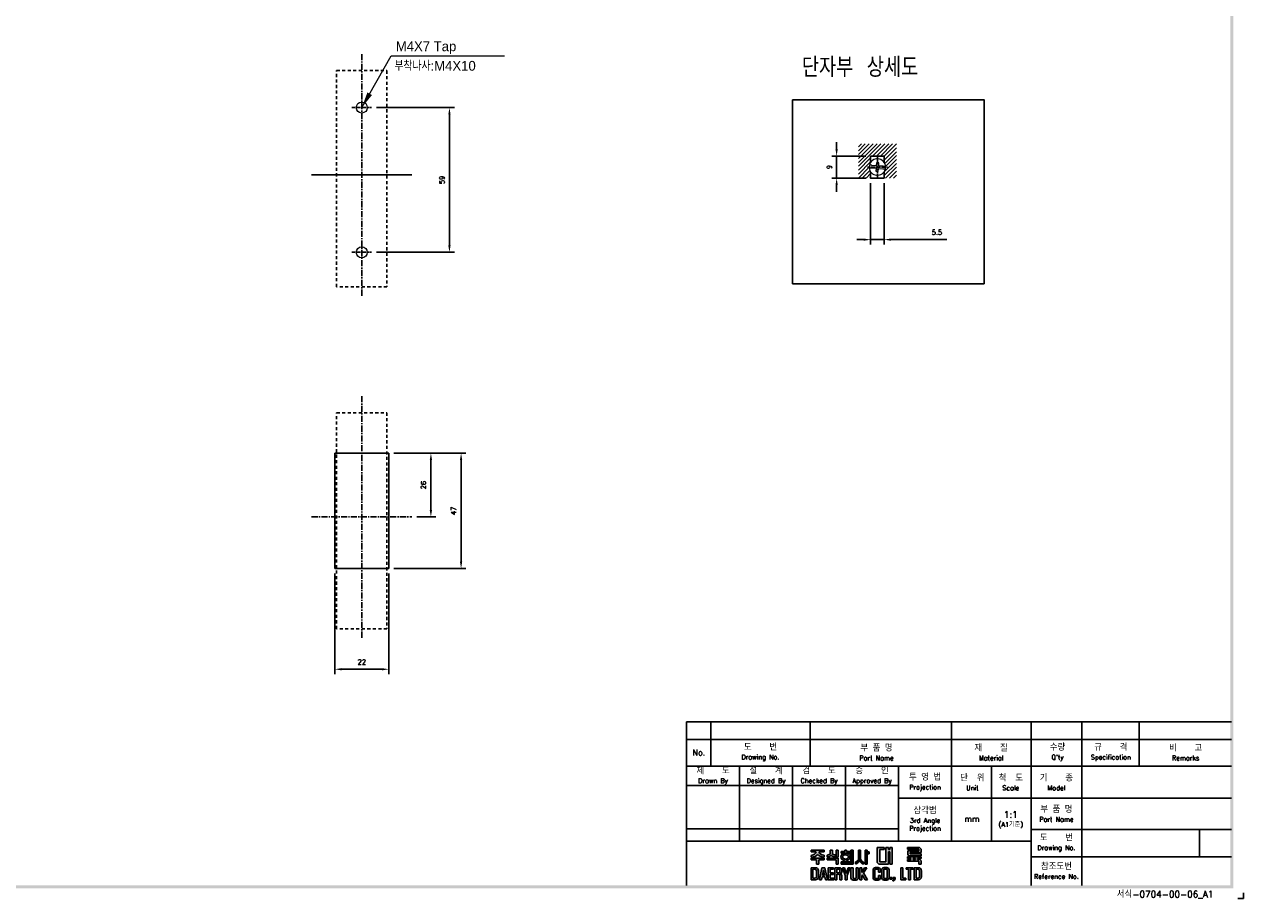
# Model space of a CAD drawing. Extents: x -6 to 988, y -5 to 692.
# Tile 3 of 5: x 491 to 988, y -5 to 352. Entities that reach past the tile are written whole.
import ezdxf

# ---------------------------------------------------------------- set-up
doc = ezdxf.new("R2010")
doc.units = 0
doc.header["$MEASUREMENT"] = 0
doc.linetypes.add('CENTER', pattern=[2, 1.25, -0.25, 0.25, -0.25])
doc.linetypes.add('HID', pattern=[3.5, 1.25, -1, 1.25])
doc.layers.get('0').update_dxf_attribs({"linetype": 'CONTINUOUS'})
doc.layers.add('AM_5', color=3, linetype='CONTINUOUS', lineweight=15)
for name, color, linetype in [('cen', 1, 'CENTER'), ('di', 3, 'CONTINUOUS'), ('DIM', 3, 'CONTINUOUS'), ('dimtaxt', 3, 'CONTINUOUS'), ('dwg', 7, 'CONTINUOUS'), ('Hid', 5, 'HID')]:
    doc.layers.add(name, color=color, linetype=linetype)
doc.styles.add('K', font='romank.shx', dxfattribs={"bigfont": 'ciwhhs.shx'})
doc.styles.add('KIM', font='ROMANS.shx', dxfattribs={"height": 5, "bigfont": 'GSG1.shx'})
doc.styles.add('ROMANS', font='romans')
doc.styles.get("Standard").update_dxf_attribs({"font": 'romans.shx', "height": 2, "bigfont": 'hgs.shx'})
doc.dimstyles.new('STANDARD$0', dxfattribs={"dimtxt": 5, "dimasz": 5, "dimexe": 1, "dimexo": 2, "dimgap": 2, "dimtad": 1, "dimdec": 4, "dimzin": 12, "dimdsep": 46, "dimtxsty": 'KIM', "dimcen": -1, "dimdle": 0.1, "dimadec": 0, "dimazin": 0, "dimtfac": 1, "dimtdec": 4, "dimtmove": 0, "dimatfit": 3, "dimfxl": 0, "dimtolj": 1, "dimtzin": 0, "dimarcsym": 0})
doc.dimstyles.new('STANDARD$7', dxfattribs={"dimtxt": 2.5, "dimasz": 3, "dimexe": 2, "dimexo": 2, "dimgap": 0.7, "dimtad": 1, "dimdsep": 46, "dimtxsty": 'ROMANS', "dimcen": 0, "dimclrd": 256, "dimclre": 256, "dimclrt": 254, "dimadec": 0, "dimazin": 0, "dimtfac": 1, "dimtofl": 0, "dimtmove": 1, "dimatfit": 3, "dimfxl": 0, "dimtolj": 1, "dimarcsym": 0})

# ---------------------------------------------------------------- blocks, each defined once
blk = doc.blocks.new('도면서식 A1')
at = {"layer": 'di', "insert": (780.92, -2.61), "char_height": 2.2, "width": 38.8706, "attachment_point": 4}
blk.add_mtext('서식-0704-00-06_A1', dxfattribs=at)
blk = doc.blocks.new('대륙')
at = {"layer": 'dimtaxt'}
for points in [[(70.89, 12.38), (72.38, 12.38), (72.38, 13.12), (70.01, 13.12), (70.01, 8), (70.53, 7.49), (73.84, 7.49), (73.84, 11.66), (74.29, 11.66), (74.29, 7.49), (75.14, 7.49), (75.14, 13.12), (74.29, 13.12), (74.29, 12.42), (73.84, 12.42), (73.84, 13.12), (73.01, 13.12), (73.01, 8.23), (70.89, 8.23)], [(61.83, 12.19), (61.11, 12.19), (61.11, 8.2), (57.74, 8.2), (57.74, 7.47), (61.11, 7.47), (61.83, 7.47)]]:
    blk.add_hatch(color=256, dxfattribs=at).paths.add_polyline_path(points)
h = blk.add_hatch(color=256, dxfattribs=at)
h.paths.add_polyline_path([(84.17, 12.56), (84.17, 11.99), (80.38, 11.99), (80.38, 10.74), (80.81, 10.32), (84.92, 10.32), (84.92, 10.92), (81.19, 10.92), (81.19, 11.44), (84.92, 11.44), (84.92, 12.6), (84.39, 13.12), (80.36, 13.12), (80.36, 12.56)])
h.paths.add_polyline_path([(83.7, 9.41), (84.92, 9.41), (84.92, 9.97), (80.36, 9.97), (80.36, 9.41), (81.48, 9.41), (81.48, 9.04), (80.35, 9.04), (80.35, 8.42), (84.18, 8.42), (84.18, 7.49), (84.92, 7.49), (84.92, 8.64), (84.52, 9.04), (83.7, 9.04)])
h.paths.add_polyline_path([(83, 9.41), (82.23, 9.41), (82.23, 9.04), (83, 9.04)], flags=17)
h = blk.add_hatch(color=256, dxfattribs=at)
edge = h.paths.add_edge_path()
edge.add_line((51.99, 12.18), (47.65, 12.18))
edge.add_line((47.65, 12.18), (47.65, 11.59))
edge.add_line((47.65, 11.59), (49.36, 11.59))
edge.add_ellipse((47.48, 11.55), major_axis=(1.89, 0.39), ratio=0.576936, start_angle=268.0794, end_angle=342.4305, ccw=False)
edge.add_line((47.64, 10.44), (47.64, 9.87))
edge.add_ellipse((47.59, 11.36), major_axis=(2.46, 0), ratio=0.608939, start_angle=-88.7913, end_angle=-24.3158)
edge.add_ellipse((52.06, 11.36), major_axis=(-2.46, 0), ratio=0.608939, start_angle=384.3158, end_angle=448.3061)
edge.add_line((51.99, 9.87), (51.99, 10.51))
edge.add_ellipse((52.11, 11.62), major_axis=(-1.91, 0.31), ratio=0.577613, start_angle=17.5125, end_angle=91.8636, ccw=False)
edge.add_line((50.24, 11.59), (51.99, 11.59))
edge.add_line((51.99, 11.59), (51.99, 12.18))
h.paths.add_polyline_path([(52, 9.48), (47.64, 9.48), (47.64, 8.87), (49.46, 8.87), (49.46, 7.49), (50.19, 7.49), (50.19, 8.88), (52, 8.88)])
edge = h.paths.add_edge_path()
edge.add_arc((55.25, 11.18), 0.45, 180, 220.7047, ccw=False)
edge.add_line((54.8, 11.18), (54.8, 12.18))
edge.add_line((54.8, 12.18), (54.06, 12.18))
edge.add_line((54.06, 12.18), (54.06, 11.18))
edge.add_arc((53.61, 11.18), 0.45, 319.2953, 360, ccw=False)
edge.add_spline(control_points=[(53.95, 10.89), (53.94, 10.88), (53.93, 10.87), (53.83, 10.76), (53.7, 10.68), (53.03, 10.51)], knot_values=[3.761053, 3.761053, 3.761053, 3.761053, 3.807132, 3.807132, 4.298097, 4.298097, 4.298097, 4.298097], degree=3, periodic=0)
edge.add_line((53.03, 10.51), (53.03, 9.85))
edge.add_spline(control_points=[(53.03, 9.85), (53.05, 9.85), (53.06, 9.85), (53.74, 9.96), (53.94, 10.08), (54.15, 10.22), (54.2, 10.3), (54.43, 10.6)], knot_values=[3.495949, 3.495949, 3.495949, 3.495949, 3.524444, 3.524444, 4.06832, 4.06832, 4.379503, 4.379503, 4.379503, 4.379503], degree=3, periodic=0)
edge.add_spline(control_points=[(54.43, 10.6), (54.65, 10.3), (54.71, 10.22), (54.92, 10.08), (55.12, 9.96), (55.75, 9.88), (55.78, 9.87), (55.8, 9.86)], knot_values=[3.495949, 3.495949, 3.495949, 3.495949, 3.807132, 3.807132, 4.351008, 4.351008, 4.402945, 4.402945, 4.402945, 4.402945], degree=3, periodic=0)
edge.add_line((55.8, 9.86), (55.8, 10.59))
edge.add_spline(control_points=[(55.8, 10.59), (55.78, 10.59), (55.76, 10.6), (55.19, 10.66), (55.03, 10.75), (54.92, 10.87), (54.91, 10.88), (54.91, 10.89)], knot_values=[3.761053, 3.761053, 3.761053, 3.761053, 3.81299, 3.81299, 4.356866, 4.356866, 4.402945, 4.402945, 4.402945, 4.402945], degree=3, periodic=0)
h.paths.add_polyline_path([(56.82, 9.48), (53.03, 9.48), (53.03, 8.87), (56.1, 8.87), (56.1, 7.49), (56.82, 7.49)])
h.paths.add_polyline_path([(56.82, 12.19), (56.1, 12.19), (56.1, 9.87), (56.82, 9.87)])
h.paths.add_polyline_path([(60.76, 11.76), (59.58, 11.76), (59.58, 12.19), (59.05, 12.19), (59.05, 11.76), (57.74, 11.76), (57.74, 11.21), (60.76, 11.21)])
edge = h.paths.add_edge_path()
edge.add_ellipse((59.26, 9.92), major_axis=(-1.56, 0), ratio=0.830145, start_angle=101.7462, end_angle=265.4383)
edge.add_line((59.38, 11.21), (59.13, 11.21))
edge.add_ellipse((59.26, 9.92), major_axis=(1.56, 0), ratio=0.830145, start_angle=94.5617, end_angle=259.6787)
edge.add_line((58.98, 8.65), (58.98, 8.2))
edge.add_line((58.98, 8.2), (59.58, 8.2))
edge.add_line((59.58, 8.2), (59.58, 8.65))
edge = h.paths.add_edge_path(flags=16)
edge.add_spline(control_points=[(60.26, 9.92), (60.26, 10.03), (60.22, 10.15), (60.06, 10.37), (59.93, 10.48), (59.59, 10.63), (59.39, 10.66), (58.99, 10.64), (58.8, 10.59), (58.5, 10.41), (58.39, 10.3), (58.27, 10.07), (58.25, 9.96), (58.28, 9.73), (58.34, 9.62), (58.54, 9.4), (58.69, 9.3), (59.06, 9.19), (59.26, 9.17), (59.65, 9.23), (59.83, 9.31), (60.09, 9.5), (60.18, 9.62), (60.25, 9.8), (60.26, 9.86), (60.26, 9.92)], knot_values=[0, 0, 0, 0, 0.543876, 0.543876, 1.087752, 1.087752, 1.631628, 1.631628, 2.175504, 2.175504, 2.71938, 2.71938, 3.263256, 3.263256, 3.807132, 3.807132, 4.351008, 4.351008, 4.894884, 4.894884, 5.43876, 5.43876, 5.982636, 5.982636, 6.283185, 6.283185, 6.283185, 6.283185], degree=3, periodic=0)
h = blk.add_hatch(color=256, dxfattribs=at)
edge = h.paths.add_edge_path()
edge.add_line((64.41, 12.18), (63.7, 12.18))
edge.add_line((63.7, 12.18), (63.7, 9.23))
edge.add_ellipse((62.86, 9.12), major_axis=(0.66, 0.841), ratio=0.672815, start_angle=218.7862, end_angle=304.0863, ccw=False)
edge.add_line((62.7, 8.19), (62.7, 7.51))
edge.add_ellipse((63.11, 8.54), major_axis=(0.964, 0.919), ratio=0.540942, start_angle=220.7961, end_angle=301.7505)
edge.add_ellipse((64.93, 8.53), major_axis=(-0.866, 0.919), ratio=0.569913, start_angle=58.7442, end_angle=145.288)
edge.add_line((65.35, 7.49), (65.35, 8.17))
edge.add_ellipse((65.18, 9.26), major_axis=(-0.67, 1.07), ratio=0.576723, start_angle=74.3826, end_angle=142.9847, ccw=False)
edge.add_line((64.41, 9.18), (64.41, 12.18))
h.paths.add_polyline_path([(66.65, 10.99), (67.26, 10.99), (67.26, 11.63), (66.64, 11.63), (66.64, 12.18), (65.92, 12.18), (65.92, 7.49), (66.65, 7.49)])
h = blk.add_hatch(color=256, dxfattribs=at)
h.paths.add_polyline_path([(47.58, 6.25), (47.58, 2.12), (49.06, 2.12, 0.414214), (50.06, 3.12), (50.06, 5.25, 0.414214), (49.06, 6.25)])
h.paths.add_polyline_path([(48.9, 5.73, -0.414214), (49.4, 5.23), (49.4, 3.16, -0.414214), (48.9, 2.66), (48.23, 2.66), (48.23, 5.73)], flags=16)
h.paths.add_polyline_path([(50.42, 2.11), (51.1, 2.11), (51.31, 3.17), (52.21, 3.17), (52.42, 2.11), (53.1, 2.11), (52.25, 6.23), (51.27, 6.23)])
h.paths.add_polyline_path([(51.77, 5.49), (52.09, 3.74), (51.43, 3.74)], flags=16)
h.paths.add_polyline_path([(53.4, 2.11), (55.25, 2.11), (55.25, 2.66), (54.07, 2.66), (54.07, 3.99), (55.15, 3.99), (55.15, 4.52), (54.06, 4.52), (54.06, 5.7), (55.21, 5.7), (55.21, 6.25), (53.4, 6.25)])
h.paths.add_polyline_path([(55.67, 2.12), (56.33, 2.12), (56.33, 4.05), (56.93, 4.05, -0.414214), (57.33, 3.65), (57.33, 2.12), (58.02, 2.12), (58.02, 3.65, 0.276846), (57.45, 4.24, 0.25864), (58.02, 4.77), (58.02, 5.43, 0.414214), (57.22, 6.23), (55.67, 6.23)])
h.paths.add_polyline_path([(56.33, 5.71), (57.04, 5.71, -0.414214), (57.34, 5.41), (57.34, 4.86, -0.414214), (57.04, 4.56), (56.33, 4.56)], flags=16)
h.paths.add_polyline_path([(59.2, 3.57), (59.2, 2.11), (59.85, 2.11), (59.85, 3.58), (60.8, 6.24), (60.13, 6.24), (59.53, 4.27), (58.97, 6.24), (58.28, 6.24)])
h.paths.add_polyline_path([(61.13, 2.78, 0.414214), (61.88, 2.03), (62.85, 2.03, 0.414214), (63.6, 2.78), (63.6, 6.24), (62.93, 6.24), (62.93, 2.84, -0.414214), (62.68, 2.59), (62.07, 2.59, -0.414214), (61.82, 2.84), (61.82, 6.24), (61.13, 6.24)])
h.paths.add_polyline_path([(64.11, 2.12), (64.77, 2.12), (64.77, 3.42), (64.98, 3.87), (65.9, 2.12), (66.68, 2.12), (65.38, 4.46), (66.48, 6.23), (65.69, 6.23), (64.76, 4.66), (64.76, 6.23), (64.11, 6.23)])
h.paths.add_polyline_path([(68.62, 2.84, 0.414214), (69.42, 2.04), (70.32, 2.04, 0.414214), (71.12, 2.84), (71.12, 3.62), (70.47, 3.62), (70.47, 2.85, -0.414214), (70.17, 2.55), (69.58, 2.55, -0.414214), (69.28, 2.85), (69.28, 5.49, -0.414214), (69.58, 5.79), (70.16, 5.79, -0.414214), (70.46, 5.49), (70.46, 4.76), (71.12, 4.76), (71.12, 5.52, 0.414214), (70.32, 6.32), (69.42, 6.32, 0.414214), (68.62, 5.52)])
h.paths.add_polyline_path([(71.57, 2.84, 0.414214), (72.37, 2.04), (73.25, 2.04, 0.414214), (74.05, 2.84), (74.05, 5.52, 0.414214), (73.25, 6.32), (72.37, 6.32, 0.414214), (71.57, 5.52)])
h.paths.add_polyline_path([(72.23, 5.5, -0.414214), (72.53, 5.8), (73.09, 5.8, -0.414214), (73.39, 5.5), (73.39, 2.85, -0.414214), (73.09, 2.55), (72.53, 2.55, -0.414214), (72.23, 2.85)], flags=16)
h.paths.add_polyline_path([(74.42, 2.34), (75.05, 2.34), (75.05, 2.98), (74.42, 2.98)])
h.paths.add_polyline_path([(75.76, 2.34, -0.316213), (75.39, 2.07), (75.39, 1.77, 0.409412), (76.08, 2.47), (76.08, 2.98), (75.39, 2.98), (75.39, 2.34)])
h.paths.add_polyline_path([(78.08, 2.12), (79.79, 2.12), (79.79, 2.67), (78.75, 2.67), (78.75, 6.24), (78.08, 6.24)])
h.paths.add_polyline_path([(80.68, 2.12), (81.35, 2.12), (81.35, 5.7), (82.27, 5.7), (82.27, 6.24), (79.92, 6.24), (79.92, 5.7), (80.68, 5.7)])
h.paths.add_polyline_path([(82.59, 2.13), (84.07, 2.13, 0.414214), (85.07, 3.13), (85.07, 5.24, 0.414214), (84.07, 6.24), (82.59, 6.24)])
h.paths.add_polyline_path([(83.24, 5.73), (83.9, 5.73, -0.414214), (84.4, 5.23), (84.4, 3.15, -0.414214), (83.9, 2.65), (83.24, 2.65)], flags=16)
for p, q in [((70.01, 13.12), (70.01, 8)), ((70.01, 13.12), (72.38, 13.12)), ((72.38, 13.12), (72.38, 12.38)), ((73.01, 13.12), (73.01, 8.23)), ((73.01, 13.12), (73.84, 13.12)), ((73.84, 13.12), (73.84, 12.42)), ((73.84, 12.42), (74.29, 12.42)), ((74.29, 13.12), (75.14, 13.12)), ((74.29, 13.12), (74.29, 12.42)), ((75.14, 13.12), (75.14, 7.49)), ((80.36, 13.12), (84.39, 13.12)), ((80.36, 12.56), (80.36, 13.12)), ((80.36, 12.56), (84.17, 12.56)), ((84.17, 12.56), (84.17, 11.99)), ((84.92, 12.6), (84.39, 13.12)), ((84.92, 12.6), (84.92, 11.44)), ((47.64, 10.44), (47.64, 9.87)), ((47.64, 9.48), (52, 9.48)), ((47.64, 8.87), (47.64, 9.48)), ((49.46, 8.87), (47.64, 8.87)), ((47.65, 12.18), (51.99, 12.18)), ((47.65, 12.18), (47.65, 11.59)), ((47.65, 11.59), (49.36, 11.59)), ((49.46, 7.49), (49.46, 8.87)), ((50.19, 8.88), (50.19, 7.49)), ((52, 8.88), (50.19, 8.88)), ((51.99, 11.59), (50.24, 11.59)), ((51.99, 12.18), (51.99, 11.59)), ((51.99, 10.51), (51.99, 9.87)), ((52, 9.48), (52, 8.88)), ((53.03, 9.85), (53.03, 10.51)), ((53.03, 9.48), (56.82, 9.48)), ((53.03, 8.87), (53.03, 9.48)), ((56.1, 8.87), (53.03, 8.87)), ((54.06, 12.18), (54.8, 12.18)), ((54.06, 12.18), (54.06, 11.18)), ((54.8, 12.18), (54.8, 11.18)), ((55.8, 9.86), (55.8, 10.59)), ((56.82, 12.19), (56.1, 12.19)), ((56.1, 12.19), (56.1, 9.87)), ((56.82, 9.87), (56.1, 9.87)), ((56.1, 7.49), (56.1, 8.87)), ((56.82, 12.19), (56.82, 9.87)), ((56.82, 9.48), (56.82, 7.49)), ((57.74, 11.76), (59.05, 11.76)), ((57.74, 11.21), (57.74, 11.76)), ((60.76, 11.21), (57.74, 11.21)), ((58.98, 8.2), (58.98, 8.65)), ((59.05, 11.76), (59.05, 12.19)), ((59.05, 12.19), (59.58, 12.19)), ((59.58, 12.19), (59.58, 11.76)), ((59.58, 11.76), (60.76, 11.76)), ((59.58, 8.65), (59.58, 8.2)), ((60.76, 11.76), (60.76, 11.21)), ((61.11, 12.19), (61.11, 8.2)), ((61.83, 12.19), (61.11, 12.19)), ((61.83, 7.47), (61.83, 12.19)), ((63.7, 12.18), (64.41, 12.18)), ((63.7, 12.18), (63.7, 9.23)), ((64.41, 12.18), (64.41, 9.18)), ((65.92, 7.49), (65.92, 12.18)), ((65.92, 12.18), (66.64, 12.18)), ((66.64, 12.18), (66.64, 11.63)), ((66.64, 11.63), (67.26, 11.63)), ((66.65, 10.99), (66.65, 7.49)), ((67.26, 10.99), (66.65, 10.99)), ((67.26, 11.63), (67.26, 10.99)), ((70.89, 12.38), (70.89, 8.23)), ((70.89, 12.38), (72.38, 12.38)), ((73.84, 11.66), (73.84, 7.49)), ((73.84, 11.66), (74.29, 11.66)), ((74.29, 11.66), (74.29, 7.49)), ((80.35, 9.04), (81.48, 9.04)), ((80.35, 9.04), (80.35, 8.42)), ((80.35, 8.42), (84.18, 8.42)), ((80.36, 9.97), (84.92, 9.97)), ((80.36, 9.97), (80.36, 9.41)), ((80.36, 9.41), (81.48, 9.41)), ((80.38, 11.99), (84.17, 11.99)), ((80.38, 11.99), (80.38, 10.74)), ((80.81, 10.32), (80.38, 10.74)), ((80.81, 10.32), (84.92, 10.32)), ((81.19, 11.44), (84.92, 11.44)), ((81.19, 11.44), (81.19, 10.92)), ((81.19, 10.92), (84.92, 10.92)), ((81.48, 9.41), (81.48, 9.04)), ((82.23, 9.41), (83, 9.41)), ((82.23, 9.41), (82.23, 9.04)), ((82.23, 9.04), (83, 9.04)), ((83, 9.41), (83, 9.04)), ((83.7, 9.41), (84.92, 9.41)), ((83.7, 9.41), (83.7, 9.04)), ((83.7, 9.04), (84.52, 9.04)), ((84.18, 8.42), (84.18, 7.49)), ((84.92, 8.64), (84.52, 9.04)), ((84.92, 10.92), (84.92, 10.32)), ((84.92, 9.97), (84.92, 9.41)), ((84.92, 8.64), (84.92, 7.49)), ((47.58, 6.25), (47.58, 2.12)), ((47.58, 6.25), (49.06, 6.25)), ((48.23, 5.73), (48.23, 2.66)), ((48.9, 5.73), (48.23, 5.73)), ((49.4, 3.16), (49.4, 5.23)), ((50.19, 7.49), (49.46, 7.49)), ((50.06, 5.25), (50.06, 3.12)), ((51.27, 6.23), (50.42, 2.11)), ((52.25, 6.23), (51.27, 6.23)), ((51.77, 5.49), (51.43, 3.74)), ((52.09, 3.74), (51.77, 5.49)), ((53.1, 2.11), (52.25, 6.23)), ((55.21, 6.25), (53.4, 6.25)), ((53.4, 6.25), (53.4, 2.11)), ((54.06, 5.7), (55.21, 5.7)), ((54.06, 4.52), (54.06, 5.7)), ((55.15, 4.52), (54.06, 4.52)), ((55.15, 3.99), (55.15, 4.52)), ((55.21, 5.7), (55.21, 6.25)), ((55.67, 6.23), (55.67, 2.12)), ((57.22, 6.23), (55.67, 6.23)), ((56.82, 7.49), (56.1, 7.49)), ((56.33, 5.71), (56.33, 4.56)), ((57.04, 5.71), (56.33, 5.71)), ((56.33, 4.56), (57.04, 4.56)), ((57.34, 4.86), (57.34, 5.41)), ((57.74, 8.2), (61.11, 8.2)), ((57.74, 7.47), (57.74, 8.2)), ((61.11, 7.47), (57.74, 7.47)), ((58.02, 4.77), (58.02, 5.43)), ((58.97, 6.24), (58.28, 6.24)), ((58.28, 6.24), (59.2, 3.57)), ((59.53, 4.27), (58.97, 6.24)), ((60.13, 6.24), (59.53, 4.27)), ((59.85, 3.58), (60.8, 6.24)), ((60.8, 6.24), (60.13, 6.24)), ((61.11, 7.47), (61.83, 7.47)), ((61.13, 6.24), (61.13, 2.78)), ((61.82, 6.24), (61.13, 6.24)), ((61.82, 2.84), (61.82, 6.24)), ((62.7, 7.51), (62.7, 8.19)), ((62.93, 2.84), (62.93, 6.24)), ((62.93, 6.24), (63.6, 6.24)), ((63.6, 6.24), (63.6, 2.78)), ((64.11, 2.12), (64.11, 6.23)), ((64.11, 6.23), (64.76, 6.23)), ((64.76, 4.66), (65.69, 6.23)), ((64.76, 6.23), (64.76, 4.66)), ((65.35, 7.49), (65.35, 8.17)), ((66.48, 6.23), (65.38, 4.46)), ((65.38, 4.46), (66.68, 2.12)), ((65.69, 6.23), (66.48, 6.23)), ((66.65, 7.49), (65.92, 7.49)), ((68.62, 2.84), (68.62, 5.52)), ((69.28, 5.49), (69.28, 2.85)), ((70.32, 6.32), (69.42, 6.32)), ((70.16, 5.79), (69.58, 5.79)), ((70.53, 7.49), (70.01, 8)), ((70.46, 4.76), (70.46, 5.49)), ((71.12, 4.76), (70.46, 4.76)), ((73.84, 7.49), (70.53, 7.49)), ((73.01, 8.23), (70.89, 8.23)), ((71.12, 5.52), (71.12, 4.76)), ((71.57, 2.84), (71.57, 5.52)), ((72.23, 5.5), (72.23, 2.85)), ((73.25, 6.32), (72.37, 6.32)), ((73.09, 5.8), (72.53, 5.8)), ((73.39, 2.85), (73.39, 5.5)), ((74.05, 5.52), (74.05, 2.84)), ((75.14, 7.49), (74.29, 7.49)), ((78.08, 6.24), (78.08, 2.12)), ((78.75, 6.24), (78.08, 6.24)), ((78.75, 2.67), (78.75, 6.24)), ((82.27, 6.24), (79.92, 6.24)), ((79.92, 6.24), (79.92, 5.7)), ((79.92, 5.7), (80.68, 5.7)), ((80.68, 5.7), (80.68, 2.12)), ((81.35, 2.12), (81.35, 5.7)), ((81.35, 5.7), (82.27, 5.7)), ((82.27, 5.7), (82.27, 6.24)), ((82.59, 6.24), (82.59, 2.13)), ((84.07, 6.24), (82.59, 6.24)), ((83.24, 2.65), (83.24, 5.73)), ((83.24, 5.73), (83.9, 5.73)), ((84.92, 7.49), (84.18, 7.49)), ((84.4, 3.15), (84.4, 5.23)), ((85.07, 3.13), (85.07, 5.24)), ((47.58, 2.12), (49.06, 2.12)), ((48.23, 2.66), (48.9, 2.66)), ((50.42, 2.11), (51.1, 2.11)), ((51.1, 2.11), (51.31, 3.17)), ((51.31, 3.17), (52.21, 3.17)), ((51.43, 3.74), (52.09, 3.74)), ((52.21, 3.17), (52.42, 2.11)), ((52.42, 2.11), (53.1, 2.11)), ((53.4, 2.11), (55.25, 2.11)), ((54.07, 3.99), (55.15, 3.99)), ((54.07, 2.66), (54.07, 3.99)), ((55.25, 2.66), (54.07, 2.66)), ((55.25, 2.11), (55.25, 2.66)), ((55.67, 2.12), (56.33, 2.12)), ((56.33, 2.12), (56.33, 4.05)), ((56.33, 4.05), (56.93, 4.05)), ((57.33, 3.65), (57.33, 2.12)), ((57.33, 2.12), (58.02, 2.12)), ((58.02, 2.12), (58.02, 3.65)), ((59.2, 3.57), (59.2, 2.11)), ((59.2, 2.11), (59.85, 2.11)), ((59.85, 2.11), (59.85, 3.58)), ((62.85, 2.03), (61.88, 2.03)), ((62.68, 2.59), (62.07, 2.59)), ((64.77, 2.12), (64.11, 2.12)), ((64.98, 3.87), (64.77, 3.42)), ((64.77, 3.42), (64.77, 2.12)), ((65.9, 2.12), (64.98, 3.87)), ((66.68, 2.12), (65.9, 2.12)), ((70.32, 2.04), (69.42, 2.04)), ((70.17, 2.55), (69.58, 2.55)), ((70.47, 3.62), (70.47, 2.85)), ((71.12, 3.62), (70.47, 3.62)), ((71.12, 2.84), (71.12, 3.62)), ((73.25, 2.04), (72.37, 2.04)), ((73.09, 2.55), (72.53, 2.55)), ((74.42, 2.98), (74.42, 2.34)), ((75.05, 2.98), (74.42, 2.98)), ((75.05, 2.34), (74.42, 2.34)), ((75.05, 2.98), (75.05, 2.34)), ((75.39, 2.98), (75.39, 2.34)), ((76.08, 2.98), (75.39, 2.98)), ((75.76, 2.34), (75.39, 2.34)), ((75.39, 2.07), (75.39, 1.77)), ((76.08, 2.98), (76.08, 2.47)), ((78.08, 2.12), (79.79, 2.12)), ((79.79, 2.67), (78.75, 2.67)), ((79.79, 2.12), (79.79, 2.67)), ((80.68, 2.12), (81.35, 2.12)), ((82.59, 2.13), (84.07, 2.13)), ((83.9, 2.65), (83.24, 2.65))]:
    blk.add_line(p, q, dxfattribs=at)
for centre, radius, start, end in [((53.61, 11.18), 0.45, 319.2953, 360), ((55.25, 11.18), 0.45, 180, 220.7047), ((48.9, 5.23), 0.5, 0, 90), ((49.06, 5.25), 1, 0, 90), ((57.22, 4.85), 0.8, 270, 270), ((57.04, 5.41), 0.3, 0, 90), ((57.04, 4.86), 0.3, 270, 0), ((57.22, 5.43), 0.8, 0, 90), ((57.26, 5.02), 0.8, 283.6828, 341.6876), ((57.24, 3.47), 0.8, 12.921, 74.819), ((69.42, 5.52), 0.8, 90, 180), ((69.58, 5.49), 0.3, 90, 180), ((70.16, 5.49), 0.3, 0, 90), ((70.32, 5.52), 0.8, 0, 90), ((72.37, 5.52), 0.8, 90, 180), ((72.53, 5.5), 0.3, 90, 180), ((73.09, 5.5), 0.3, 0, 90), ((73.25, 5.52), 0.8, 0, 90), ((83.9, 5.23), 0.5, 0, 90), ((84.07, 5.24), 1, 0, 90), ((48.9, 3.16), 0.5, 270, 0), ((49.06, 3.12), 1, 270, 0), ((56.93, 3.65), 0.4, 0, 90), ((61.88, 2.78), 0.75, 180, 270), ((62.07, 2.84), 0.25, 180, 270), ((62.68, 2.84), 0.25, 270, 0), ((62.85, 2.78), 0.75, 270, 0), ((69.42, 2.84), 0.8, 180, 270), ((69.58, 2.85), 0.3, 180, 270), ((70.17, 2.85), 0.3, 270, 0), ((70.32, 2.84), 0.8, 270, 0), ((72.37, 2.84), 0.8, 180, 270), ((72.53, 2.85), 0.3, 180, 270), ((73.09, 2.85), 0.3, 270, 0), ((73.25, 2.84), 0.8, 270, 0), ((75.38, 2.47), 0.7, 270.9408, 0), ((75.38, 2.47), 0.4, 271.6466, 341.8371), ((83.9, 3.15), 0.5, 270, 0), ((84.07, 3.13), 1, 270, 0)]:
    blk.add_arc(centre, radius, start, end, dxfattribs=at)
for centre, major_axis, ratio, start_param, end_param in [((47.48, 11.55), (1.89, 0.39), 0.576936, 4.678869, 5.97654), ((47.59, 11.36), (-2.46, 0), 0.608939, 1.591893, 2.717202), ((59.26, 9.92), (1.56, 0), 0.830145, 1.650413, 4.532248), ((59.26, 9.92), (-1.56, 0), 0.830145, 1.775806, 4.632772), ((62.86, 9.12), (0.66, 0.841), 0.672815, 3.81854, 5.307307), ((63.11, 8.54), (0.964, 0.919), 0.540942, 3.853619, 5.26654)]:
    blk.add_ellipse(centre, major_axis=major_axis, ratio=ratio, start_param=start_param, end_param=end_param, dxfattribs=at)
at = {"layer": 'dimtaxt', "extrusion": (0, 0, -1)}
for centre, major_axis, ratio, start_param, end_param in [((52.06, 11.36), (-2.46, 0), 0.608939, -1.541231, -0.42439), ((52.11, 11.62), (-1.91, 0.31), 0.577613, 4.679864, 5.977535), ((64.93, 8.53), (-0.866, 0.919), 0.569913, 3.747431, 5.257905), ((65.18, 9.26), (-0.67, 1.07), 0.576723, 3.787632, 4.984965)]:
    blk.add_ellipse(centre, major_axis=major_axis, ratio=ratio, start_param=start_param, end_param=end_param, dxfattribs=at)
at = {"layer": 'dimtaxt'}
for points, knots in [([(53.95, 10.89), (53.94, 10.88), (53.93, 10.87), (53.83, 10.76), (53.7, 10.68), (53.03, 10.51)], [3.7610527, 3.7610527, 3.7610527, 3.7610527, 3.8071317, 3.8071317, 4.2980967, 4.2980967, 4.2980967, 4.2980967]), ([(54.43, 10.6), (54.2, 10.3), (54.15, 10.22), (53.94, 10.08), (53.74, 9.96), (53.06, 9.85), (53.05, 9.85), (53.03, 9.85)], [3.4959493, 3.4959493, 3.4959493, 3.4959493, 3.8071317, 3.8071317, 4.3510077, 4.3510077, 4.3795026, 4.3795026, 4.3795026, 4.3795026]), ([(54.43, 10.6), (54.65, 10.3), (54.71, 10.22), (54.92, 10.08), (55.12, 9.96), (55.75, 9.88), (55.78, 9.87), (55.8, 9.86)], [3.4959493, 3.4959493, 3.4959493, 3.4959493, 3.8071317, 3.8071317, 4.3510077, 4.3510077, 4.4029453, 4.4029453, 4.4029453, 4.4029453]), ([(54.91, 10.89), (54.91, 10.88), (54.92, 10.87), (55.03, 10.75), (55.19, 10.66), (55.76, 10.6), (55.78, 10.59), (55.8, 10.59)], [3.7610527, 3.7610527, 3.7610527, 3.7610527, 3.8071317, 3.8071317, 4.3510077, 4.3510077, 4.4029453, 4.4029453, 4.4029453, 4.4029453]), ([(60.26, 9.92), (60.26, 10.03), (60.22, 10.15), (60.06, 10.37), (59.93, 10.48), (59.59, 10.63), (59.39, 10.66), (58.99, 10.64), (58.8, 10.59), (58.5, 10.41), (58.39, 10.3), (58.27, 10.07), (58.25, 9.96), (58.28, 9.73), (58.34, 9.62), (58.54, 9.4), (58.69, 9.3), (59.06, 9.19), (59.26, 9.17), (59.65, 9.23), (59.83, 9.31), (60.09, 9.5), (60.18, 9.62), (60.25, 9.8), (60.26, 9.86), (60.26, 9.92)], [0, 0, 0, 0, 0.543876, 0.543876, 1.087752, 1.087752, 1.631628, 1.631628, 2.175504, 2.175504, 2.71938, 2.71938, 3.263256, 3.263256, 3.807132, 3.807132, 4.351008, 4.351008, 4.894884, 4.894884, 5.43876, 5.43876, 5.982636, 5.982636, 6.283185, 6.283185, 6.283185, 6.283185])]:
    blk.add_open_spline(points, degree=3, knots=knots, dxfattribs=at)
blk = doc.blocks.new('*D541')
at = {"layer": 'DIM'}
for p, q in [((634.64, 317.74), (666.3, 317.74)), ((664.3, 314.94), (664.3, 261.54)), ((634.64, 258.74), (666.3, 258.74))]:
    blk.add_line(p, q, dxfattribs=at)
for points in [[(663.83, 314.94), (664.77, 314.94), (664.3, 317.74)], [(663.83, 261.54), (664.77, 261.54), (664.3, 258.74)]]:
    blk.add_solid(points, dxfattribs=at)
at = {"layer": 'DIM', "insert": (661.3, 288.24), "char_height": 2, "attachment_point": 5, "rotation": 90}
blk.add_mtext('\\A1;59', dxfattribs=at)
blk = doc.blocks.new('*D542')
at = {"layer": 'DIM'}
for p, q in [((641.58, 176.86), (671.04, 176.86)), ((669.04, 132.66), (669.04, 174.06)), ((641.58, 129.86), (671.04, 129.86))]:
    blk.add_line(p, q, dxfattribs=at)
for points in [[(668.57, 174.06), (669.51, 174.06), (669.04, 176.86)], [(668.57, 132.66), (669.51, 132.66), (669.04, 129.86)]]:
    blk.add_solid(points, dxfattribs=at)
at = {"layer": 'DIM', "insert": (666.04, 153.36), "char_height": 2, "attachment_point": 5, "rotation": 90}
blk.add_mtext('\\A1;47', dxfattribs=at)
blk = doc.blocks.new('*D543')
at = {"layer": 'DIM'}
for p, q in [((651.04, 176.86), (658.74, 176.86)), ((656.74, 153.66), (656.74, 174.06)), ((651.04, 150.86), (658.74, 150.86))]:
    blk.add_line(p, q, dxfattribs=at)
for points in [[(656.28, 174.06), (657.21, 174.06), (656.74, 176.86)], [(656.28, 153.66), (657.21, 153.66), (656.74, 150.86)]]:
    blk.add_solid(points, dxfattribs=at)
at = {"layer": 'DIM', "insert": (653.74, 163.86), "char_height": 2, "attachment_point": 5, "rotation": 90}
blk.add_mtext('\\A1;26', dxfattribs=at)
blk = doc.blocks.new('*D544')
at = {"layer": 'DIM'}
for p, q in [((617.58, 127.86), (617.58, 86.79)), ((639.58, 127.86), (639.58, 86.79)), ((620.38, 88.79), (636.78, 88.79))]:
    blk.add_line(p, q, dxfattribs=at)
for points in [[(620.38, 89.25), (620.38, 88.32), (617.58, 88.79)], [(636.78, 89.25), (636.78, 88.32), (639.58, 88.79)]]:
    blk.add_solid(points, dxfattribs=at)
at = {"layer": 'DIM', "insert": (628.58, 91.79), "char_height": 2, "attachment_point": 5}
blk.add_mtext('\\A1;22', dxfattribs=at)
blk = doc.blocks.new('*D546')
at = {"layer": 'DIM'}
for p, q in [((835.92, 286.99), (835.92, 261.9)), ((841.42, 286.99), (841.42, 261.9)), ((833.12, 263.9), (830.32, 263.9)), ((835.92, 263.9), (841.42, 263.9)), ((844.22, 263.9), (867.02, 263.9))]:
    blk.add_line(p, q, dxfattribs=at)
for points in [[(833.12, 264.37), (833.12, 263.44), (835.92, 263.9)], [(844.22, 264.37), (844.22, 263.44), (841.42, 263.9)]]:
    blk.add_solid(points, dxfattribs=at)
at = {"layer": 'DIM', "insert": (862.92, 266.9), "char_height": 2, "attachment_point": 5}
blk.add_mtext('\\A1;5.5', dxfattribs=at)
blk = doc.blocks.new('*D547')
at = {"layer": 'DIM'}
for p, q in [((822.07, 300.79), (822.07, 303.59)), ((833.92, 297.99), (820.07, 297.99)), ((822.07, 288.99), (822.07, 297.99)), ((833.92, 288.99), (820.07, 288.99)), ((822.07, 286.19), (822.07, 283.39))]:
    blk.add_line(p, q, dxfattribs=at)
for points in [[(821.6, 300.79), (822.53, 300.79), (822.07, 297.99)], [(821.6, 286.19), (822.53, 286.19), (822.07, 288.99)]]:
    blk.add_solid(points, dxfattribs=at)
at = {"layer": 'DIM', "insert": (819.07, 293.49), "char_height": 2, "attachment_point": 5, "rotation": 90}
blk.add_mtext('\\A1;9', dxfattribs=at)
blk = doc.blocks.new('fdfsadfas')
at = {"color": 7, "linetype": 'Continuous', "lineweight": 15}
for p, q in [((235.99, 338.13), (235.88, 336.88)), ((236.99, 338.04), (235.99, 338.13)), ((236.88, 336.79), (236.99, 338.04)), ((234, 336.04), (235.79, 335.88)), ((235.88, 336.88), (234.09, 337.04)), ((235.79, 335.88), (235.68, 334.64)), ((235.68, 334.64), (236.68, 334.55)), ((236.68, 334.55), (236.79, 335.8)), ((236.79, 335.8), (238.58, 335.64)), ((238.67, 336.64), (236.88, 336.79))]:
    blk.add_line(p, q, dxfattribs=at)
for start, end in [(3.5525, 166.3852), (166.3852, 183.5525), (183.5525, 346.3852), (346.3852, 3.5525)]:
    blk.add_arc((236.33, 336.34), 3.35, start, end, dxfattribs=at)
for points, knots in [([(232.99, 336.13), (233, 336.13), (233.02, 336.13), (233.19, 336.11), (233.45, 336.09), (233.73, 336.07), (233.92, 336.05), (234, 336.04)], [0, 0, 0, 0, 0.210927, 0.421827, 0.633563, 0.84758, 1, 1, 1, 1]), ([(234.09, 337.04), (233.97, 337.05), (233.74, 337.07), (233.44, 337.1), (233.21, 337.12), (233.09, 337.13), (233.08, 337.13), (233.08, 337.13)], [0, 0, 0, 0, 0.219553, 0.439238, 0.655713, 0.868958, 1, 1, 1, 1]), ([(238.58, 335.64), (238.69, 335.63), (238.92, 335.61), (239.23, 335.58), (239.46, 335.56), (239.57, 335.55), (239.59, 335.55), (239.59, 335.55)], [0, 0, 0, 0, 0.219553, 0.439238, 0.655713, 0.868958, 1, 1, 1, 1]), ([(239.68, 336.55), (239.67, 336.55), (239.64, 336.55), (239.47, 336.56), (239.22, 336.59), (238.94, 336.61), (238.74, 336.63), (238.67, 336.64)], [0, 0, 0, 0, 0.2109274, 0.4218266, 0.6335624, 0.8475799, 1, 1, 1, 1])]:
    blk.add_open_spline(points, degree=3, knots=knots, dxfattribs=at)

msp = doc.modelspace()

# ---------------------------------------------------------------- linework, layer by layer
for p, q in [((841.423, 297.989), (835.923, 297.989)), ((835.923, 297.989), (835.923, 295.403)), ((841.423, 297.989), (841.423, 295.403)), ((835.923, 291.576), (835.923, 288.989)), ((841.423, 288.989), (835.923, 288.989)), ((841.423, 291.576), (841.423, 288.989)), ((617.581, 129.86), (617.581, 176.86)), ((617.581, 176.86), (639.581, 176.86)), ((639.581, 176.86), (639.581, 129.86)), ((639.581, 129.86), (617.581, 129.86))]:
    msp.add_line(p, q)
at = {"color": 7, "linetype": 'Continuous', "lineweight": 15}
for centre in [(628.581, 317.739), (628.581, 258.739)]:
    msp.add_circle(centre, 2.25, dxfattribs=at)
at = {"layer": 'AM_5'}
for p, q in [((830.923, 301.756), (832.156, 302.989)), ((830.923, 300.165), (833.747, 302.989)), ((830.923, 298.574), (835.338, 302.989)), ((830.923, 296.983), (836.929, 302.989)), ((830.923, 295.392), (838.52, 302.989)), ((830.923, 293.801), (840.111, 302.989)), ((836.702, 297.989), (841.702, 302.989)), ((838.293, 297.989), (843.293, 302.989)), ((839.884, 297.989), (844.884, 302.989)), ((841.423, 297.937), (846.423, 302.937)), ((841.423, 296.346), (846.423, 301.346)), ((841.664, 294.997), (846.423, 299.755)), ((842.012, 293.753), (846.423, 298.164)), ((830.923, 292.21), (835.923, 297.21)), ((830.923, 290.619), (835.923, 295.619)), ((830.923, 289.028), (835.323, 293.428)), ((841.423, 291.573), (846.423, 296.573)), ((841.423, 289.982), (846.423, 294.982)), ((842.021, 288.989), (846.423, 293.391)), ((832.475, 288.989), (835.612, 292.127)), ((834.066, 288.989), (835.923, 290.846)), ((835.657, 288.989), (835.923, 289.255)), ((843.612, 288.989), (846.423, 291.8)), ((845.203, 288.989), (846.423, 290.209))]:
    msp.add_line(p, q, dxfattribs=at)
at = {"layer": 'cen', "ltscale": 2}
for p, q in [((628.581, 241.054), (628.581, 339.524)), ((628.581, 101.625), (628.581, 200.095)), ((608.123, 150.86), (649.039, 150.86))]:
    msp.add_line(p, q, dxfattribs=at)
at = {"layer": 'cen'}
for p, q in [((624.518, 317.739), (632.644, 317.739)), ((838.673, 288.847), (838.673, 298.132)), ((834.61, 293.489), (842.736, 293.489)), ((624.518, 258.739), (632.644, 258.739))]:
    msp.add_line(p, q, dxfattribs=at)
at = {"layer": 'di'}
for p in [(985.5, -4.7), (987.9, -2.3)]:
    msp.add_line(p, (987.9, -4.7), dxfattribs=at)
msp.add_lwpolyline([(804.141, 320.908), (882.13, 320.908), (882.13, 245.927), (804.141, 245.927)], close=True, dxfattribs=at)
at = {"layer": 'DIM'}
msp.add_line((608.123, 290.289), (649.039, 290.289), dxfattribs=at)
at = {"layer": 'dimtaxt'}
for p, q in [((982.903, 67.425), (760.903, 67.425)), ((760.903, 67.425), (760.903, 0.7)), ((770.77, 49.401), (770.77, 67.401)), ((811.303, 49.425), (811.303, 67.425)), ((868.903, 49.425), (868.903, 67.425)), ((901.303, 49.425), (901.303, 67.425)), ((921.932, 49.425), (921.932, 67.425)), ((945.381, 49.425), (945.381, 67.425)), ((982.903, 60.225), (760.903, 60.225)), ((782.503, 18.677), (782.503, 49.225)), ((804.103, 18.677), (804.103, 49.225)), ((825.703, 18.677), (825.703, 49.225)), ((847.303, 18.677), (847.303, 49.225)), ((868.903, 18.677), (868.903, 49.225)), ((885.103, 18.677), (885.103, 49.225)), ((901.303, 0.656), (901.303, 49.225)), ((921.932, 0.656), (921.932, 49.225)), ((847.303, 41.395), (760.952, 41.395)), ((982.903, 36.19), (847.303, 36.19)), ((847.303, 23.747), (760.979, 23.747)), ((982.903, 23.46), (901.303, 23.46)), ((969.932, 12.374), (969.932, 23.46)), ((901.303, 18.677), (760.903, 18.677)), ((982.903, 12.374), (901.303, 12.374))]:
    msp.add_line(p, q, dxfattribs=at)
at = {"layer": 'dwg'}
msp.add_line((982.903, 49.225), (760.903, 49.225), dxfattribs=at)
for points in [[(983.7, 688.3), (982.5, 687.1), (983.7, -0.5), (982.5, 0.7)], [(761.1, 49.405), (761.1, 49.045), (982.603, 49.405), (982.603, 49.045)], [(983.7, -0.5), (982.5, 0.7), (4.5, -0.5), (5.7, 0.7)]]:
    msp.add_trace(points, dxfattribs=at)
at = {"layer": 'Hid'}
for p, q in [((618.331, 332.789), (638.831, 332.789)), ((618.331, 244.689), (618.331, 332.789)), ((638.831, 332.789), (638.831, 244.689)), ((638.831, 244.689), (618.331, 244.689)), ((618.331, 193.36), (638.831, 193.36)), ((618.331, 105.26), (618.331, 193.36)), ((638.831, 193.36), (638.831, 105.26)), ((638.831, 105.26), (618.331, 105.26))]:
    msp.add_line(p, q, dxfattribs=at)

# ---------------------------------------------------------------- block references
msp.add_blockref('fdfsadfas', (602.339, -42.85))
at = {"layer": 'di', "xscale": 1.2, "yscale": 1.2, "zscale": 1.2}
msp.add_blockref('대륙', (754.561, 0.402), dxfattribs=at)
at = {"layer": 'dwg', "xscale": 1.2, "yscale": 1.2, "zscale": 1.2}
msp.add_blockref('도면서식 A1', (-0.9, 0.1), dxfattribs=at)

# ---------------------------------------------------------------- texts
at = {"layer": 'AM_5', "char_height": 4, "attachment_point": 1, "style": 'K'}
for s, insert, width in [('M4X7 Tap', (642.423, 344.719), 39.56265), ('부착나사:M4X10', (641.864, 336.759), 43.9089)]:
    msp.add_mtext(s, dxfattribs=dict(at, insert=insert, width=width))
at = {"layer": 'di'}
for s, insert, char_height, width, attachment_point in [('{\\Fromans,hgs|c129;단자부 상세도}', (807.892, 338.183), 8, 135.45529, 1), ('No.', (765.935, 54.865), 2.4, 9.66973, 5), ('{\\H1.1x;도    번\\P\\H0.72727x;Drawing No.}', (791.036, 54.865), 2.4, 40.53304, 5), ('{\\H1.1x;부 품 명\\P\\H0.72727x;Part Name}', (838.303, 54.825), 2.4, 54, 5), ('{\\H1.1x;재    질\\P\\H0.72727x;Material}', (885.008, 54.825), 2.4, 33.04919, 5), ("{\\H1.1x;수량\\P\\H0.72727x;Q'ty}", (912.068, 54.825), 2.4, 11.35081, 5), ('{\\H1.1x;규    격\\P\\H0.72727x;Specification}', (933.794, 54.825), 2.4, 32.4, 5), ('{\\H1.1x;비    고\\P\\H0.72727x;Remarks}', (964.274, 54.825), 2.4, 46.8, 5), ('{\\H1.1x;제    도\\P\\H0.72727x;Drawn By}', (771.703, 45.22), 2.4, 21.6, 5), ('{\\H1.1x;설    계}\\P{\\H0.8x;Designed By}', (793.303, 45.22), 2.4, 21.6, 5), ('{\\H1.1x;검    도\\P\\H0.72727x;Checked By}', (814.903, 45.22), 2.4, 21.6, 5), ('승    인\\P{\\H0.72727x;Approved By}', (836.503, 45.22), 2.64, 21.6, 5), ('투 영 법\\P{\\H0.72727x;Projection}', (858.103, 42.617), 2.64, 21.6, 5), ('{\\H1.1x;단  위}\\P{\\H0.8x;Unit}', (877.373, 42.617), 2.4, 19.2, 5), ('{\\H1.1x;척  도\\P\\H0.72727x;Scale}', (893.021, 42.617), 2.4, 19.2, 5), ('기    종\\P{\\H0.72727x;Model}', (911.618, 42.617), 2.64, 20.62949, 5), ('{\\H1.1x;삼각법\\H0.45455x;\\P\\H1.6x;3rd Angle\\PProjection}', (858.103, 27.434), 2.4, 21.6, 5), ('부 품 명\\P{\\H0.72727x;Part Name}', (911.618, 29.825), 2.64, 20.62949, 5), ('도    번\\P{\\H0.72727x;Drawing No.}', (911.618, 17.917), 2.64, 20.62949, 5), ('참조도번\\P{\\H0.72727x;Reference No.}', (911.618, 6.537), 2.64, 20.62949, 5)]:
    msp.add_mtext(s, dxfattribs=dict(at, insert=insert, char_height=char_height, width=width, attachment_point=attachment_point))
at = {"layer": 'dimtaxt'}
msp.add_text('mm', height=2.4, dxfattribs=at).set_placement((874.107, 26.665))
at = {"layer": 'dimtaxt', "insert": (893.021, 27.434), "char_height": 2.64, "width": 19.2, "attachment_point": 5}
msp.add_mtext('1:1\\P{\\H0.72727x;(A1기준)}', dxfattribs=at)

# ---------------------------------------------------------------- dimensions: what is measured, and where the dimension line sits
at = {"layer": 'DIM'}
for base, p1, p2, picture, middle in [((664.301, 258.741), (632.644, 317.739), (632.644, 258.741), '*D541', (664.301, 288.24)), ((822.066, 297.989), (835.923, 288.989), (835.923, 297.989), '*D547', (822.066, 293.489)), ((669.039, 176.86), (639.581, 129.86), (639.581, 176.86), '*D542', (669.039, 153.36)), ((656.743, 176.86), (649.039, 150.86), (649.039, 176.86), '*D543', (656.743, 163.86))]:
    dim = msp.add_linear_dim(base=base, p1=p1, p2=p2, angle=90, dimstyle='STANDARD$0', override={"dimtxt": 3, "dimasz": 2.8, "dimexe": 2, "dimdec": 2, "dimzin": 8, "dimtxsty": 'Standard', "dimcen": 0, "dimclrd": 256, "dimclre": 256, "dimclrt": 256, "dimadec": 2, "dimazin": 2, "dimtfac": 0.6, "dimtdec": 2, "dimtzin": 8, "dimlwd": 65535, "dimlwe": 65535, "dimarcsym": 1}, dxfattribs=at)
    dim.commit()
    dim.dimension.update_dxf_attribs({"geometry": picture, "text_midpoint": middle, "dimtype": 160})
for base, p1, p2, picture, middle in [((841.423, 263.905), (835.923, 288.989), (841.423, 288.989), '*D546', (862.923, 263.905)), ((639.581, 88.786), (617.581, 129.86), (639.581, 129.86), '*D544', (628.581, 88.786))]:
    dim = msp.add_linear_dim(base=base, p1=p1, p2=p2, dimstyle='STANDARD$0', override={"dimtxt": 3, "dimasz": 2.8, "dimexe": 2, "dimdec": 2, "dimzin": 8, "dimtxsty": 'Standard', "dimcen": 0, "dimclrd": 256, "dimclre": 256, "dimclrt": 256, "dimadec": 2, "dimazin": 2, "dimtfac": 0.6, "dimtdec": 2, "dimtzin": 8, "dimlwd": 65535, "dimlwe": 65535, "dimarcsym": 1}, dxfattribs=at)
    dim.commit()
    dim.dimension.update_dxf_attribs({"geometry": picture, "text_midpoint": middle, "dimtype": 160})

# ---------------------------------------------------------------- leaders
at = {"layer": 'AM_5'}
msp.add_leader([(628.581, 317.739), (640.609, 338.789), (686.704, 338.789)], dimstyle='STANDARD$7', override={"dimtxt": 6.5, "dimasz": 6.5, "dimexe": 0.8, "dimgap": 2, "dimdec": 1, "dimtxsty": 'Standard', "dimclrt": 256, "dimadec": 2, "dimtp": 0.2, "dimtfac": 0.72, "dimtdec": 1, "dimtofl": 1, "dimtmove": 0, "dimtvp": 0.76, "dimtzin": 0, "dimlwd": 20, "dimlwe": 20}, dxfattribs=at)

doc.saveas('drawing.dxf')
